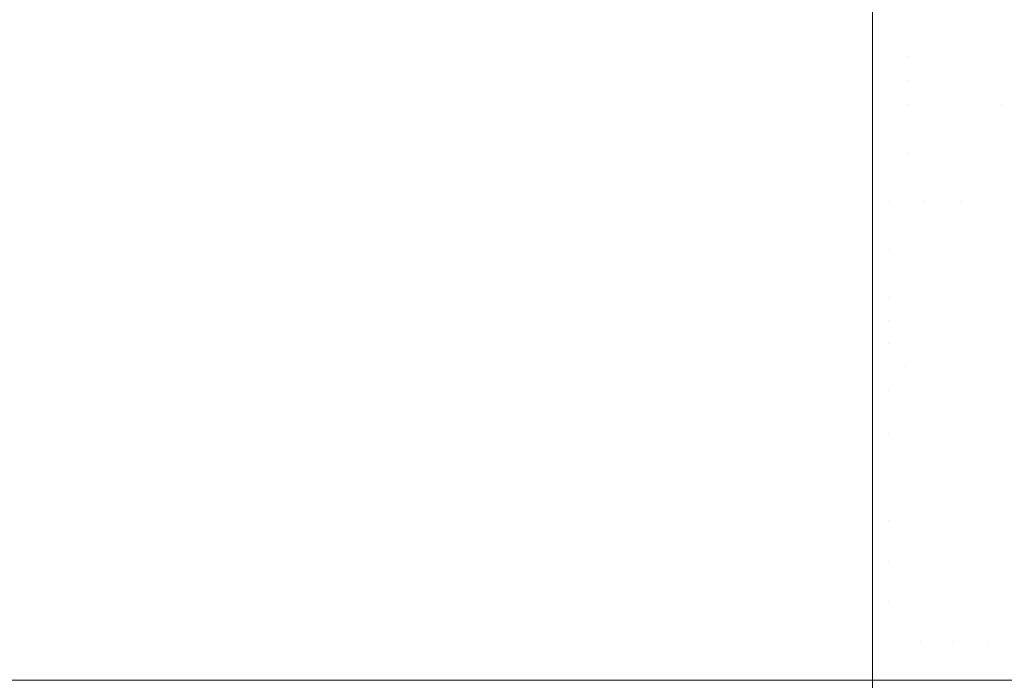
# Model space of a CAD drawing. Header units: centimetres. Extents: x -21.6 to 22.7, y 4.2 to 6.
# Tile 234 of 256: x 7.682 to 7.7638, y 5.9002 to 5.9552. Entities that reach past the tile are written whole.
import ezdxf

# ---------------------------------------------------------------- set-up
doc = ezdxf.new("R2010")
doc.units = ezdxf.units.CM
doc.header["$LTSCALE"] = 2.54
doc.layers.add('Lucido design-1', color=7, linetype='Continuous')

# ---------------------------------------------------------------- blocks, each defined once
blk = doc.blocks.new('Gruppo-3-1')
at = {"color": 7, "linetype": 'Continuous', "lineweight": 9}
for points, invisible_edges in [([(22.630348, 5.95757, -2276.240255), (-21.503423, 5.95757, -2276.240255), (-21.503423, 5.953942, -2276.237831), (22.630348, 5.953942, -2276.237831)], 5), ([(7.752862, 5.956178, -2276.605015), (7.752862, 5.953942, -2276.606509), (-6.625937, 5.953942, -2276.606509), (-6.625937, 5.956178, -2276.605015)], 10), ([(7.752862, 5.953942, -2276.606509), (7.752862, 5.956178, -2276.605015), (7.755952, 5.956191, -2276.605093), (7.755917, 5.954168, -2276.606423)], 14), ([(7.755917, 5.954168, -2276.606423), (7.755952, 5.956191, -2276.605093), (7.759137, 5.956191, -2276.605277), (7.759066, 5.954168, -2276.606605)], 15), ([(7.759066, 5.954168, -2276.606605), (7.759137, 5.956191, -2276.605277), (7.762415, 5.956191, -2276.605599), (7.762307, 5.954168, -2276.606924)], 15), ([(7.762307, 5.954168, -2276.606924), (7.762415, 5.956191, -2276.605599), (7.765786, 5.956191, -2276.60607), (7.765639, 5.954168, -2276.607389)], 15), ([(22.630348, 5.953942, -2276.237831), (-21.503423, 5.953942, -2276.237831), (-21.503423, 5.950212, -2276.235567), (22.630348, 5.950212, -2276.235567)], 5), ([(-6.625937, 5.952128, -2276.60761), (-6.625937, 5.953942, -2276.606509), (7.752862, 5.953942, -2276.606509), (7.752862, 5.952128, -2276.60761)], 10), ([(7.752862, 5.953942, -2276.606509), (7.755917, 5.954168, -2276.606423), (7.755884, 5.952141, -2276.607688)], 11), ([(7.755884, 5.952141, -2276.607688), (7.752862, 5.952128, -2276.60761), (7.752862, 5.953942, -2276.606509)], 9), ([(7.759066, 5.954168, -2276.606605), (7.758998, 5.952141, -2276.607868), (7.755884, 5.952141, -2276.607688), (7.755917, 5.954168, -2276.606423)], 15), ([(7.762307, 5.954168, -2276.606924), (7.762204, 5.952141, -2276.608183), (7.758998, 5.952141, -2276.607868), (7.759066, 5.954168, -2276.606605)], 15), ([(7.765639, 5.954168, -2276.607389), (7.765499, 5.952141, -2276.608644), (7.762204, 5.952141, -2276.608183), (7.762307, 5.954168, -2276.606924)], 15), ([(7.752862, 5.952128, -2276.60761), (7.752862, 5.950212, -2276.608773), (-6.625937, 5.950212, -2276.608773), (-6.625937, 5.952128, -2276.60761)], 10), ([(7.755884, 5.952141, -2276.607688), (7.755852, 5.950111, -2276.608888), (7.752862, 5.950212, -2276.608773)], 11), ([(7.752862, 5.950212, -2276.608773), (7.752862, 5.952128, -2276.60761), (7.755884, 5.952141, -2276.607688)], 10), ([(7.755852, 5.950111, -2276.608888), (7.755884, 5.952141, -2276.607688), (7.758998, 5.952141, -2276.607868), (7.758933, 5.950111, -2276.609066)], 15), ([(7.758933, 5.950111, -2276.609066), (7.758998, 5.952141, -2276.607868), (7.762204, 5.952141, -2276.608183), (7.762106, 5.950111, -2276.609377)], 15), ([(7.762106, 5.950111, -2276.609377), (7.762204, 5.952141, -2276.608183), (7.765499, 5.952141, -2276.608644), (7.765367, 5.950111, -2276.609834)], 15), ([(22.630348, 5.948071, -2276.234393), (22.630348, 5.950212, -2276.235567), (-21.503423, 5.950212, -2276.235567), (-21.503423, 5.948071, -2276.234393)], 10), ([(-6.625937, 5.948071, -2276.609947), (-6.625937, 5.950212, -2276.608773), (7.752862, 5.950212, -2276.608773), (7.752862, 5.948071, -2276.609947)], 10), ([(7.752862, 5.948071, -2276.609947), (7.752862, 5.950212, -2276.608773), (7.755852, 5.950111, -2276.608888)], 10), ([(7.755852, 5.950111, -2276.608888), (7.755822, 5.948082, -2276.610024), (7.752862, 5.948071, -2276.609947)], 11), ([(7.758933, 5.950111, -2276.609066), (7.758873, 5.948082, -2276.610201), (7.755822, 5.948082, -2276.610024), (7.755852, 5.950111, -2276.608888)], 15), ([(7.762106, 5.950111, -2276.609377), (7.762013, 5.948082, -2276.610509), (7.758873, 5.948082, -2276.610201), (7.758933, 5.950111, -2276.609066)], 15), ([(7.763616, 5.948082, -2276.610716), (7.762013, 5.948082, -2276.610509), (7.762106, 5.950111, -2276.609377), (7.765367, 5.950111, -2276.609834)], 15), ([(7.765367, 5.950111, -2276.609834), (7.765241, 5.948082, -2276.610961), (7.763616, 5.948082, -2276.610716)], 11), ([(-21.503423, 5.948071, -2276.234393), (-21.503423, 5.946387, -2276.233469), (22.630348, 5.946387, -2276.233469), (22.630348, 5.948071, -2276.234393)], 10), ([(7.752862, 5.948071, -2276.609947), (7.752862, 5.946387, -2276.610871), (-6.625937, 5.946387, -2276.610871), (-6.625937, 5.948071, -2276.609947)], 10), ([(7.755822, 5.948082, -2276.610024), (7.755794, 5.946055, -2276.611099), (7.752862, 5.946387, -2276.610871)], 11), ([(7.752862, 5.946387, -2276.610871), (7.752862, 5.948071, -2276.609947), (7.755822, 5.948082, -2276.610024)], 10), ([(7.755794, 5.946055, -2276.611099), (7.755822, 5.948082, -2276.610024), (7.758873, 5.948082, -2276.610201), (7.758815, 5.946055, -2276.611274)], 15), ([(7.758815, 5.946055, -2276.611274), (7.758873, 5.948082, -2276.610201), (7.762013, 5.948082, -2276.610509), (7.761925, 5.946055, -2276.611579)], 15), ([(7.763513, 5.946055, -2276.611784), (7.761925, 5.946055, -2276.611579), (7.762013, 5.948082, -2276.610509), (7.763616, 5.948082, -2276.610716)], 15), ([(7.763616, 5.948082, -2276.610716), (7.765241, 5.948082, -2276.610961), (7.765123, 5.946055, -2276.612026), (7.763513, 5.946055, -2276.611784)], 15), ([(22.630348, 5.946052, -2276.233304), (22.630348, 5.946387, -2276.233469), (-21.503423, 5.946387, -2276.233469), (-21.503423, 5.946052, -2276.233304)], 10), ([(-21.503423, 5.946052, -2276.233304), (-21.503423, 5.942474, -2276.231539), (22.630348, 5.942474, -2276.231539), (22.630348, 5.946052, -2276.233304)], 10), ([(-6.625937, 5.944022, -2276.612037), (-6.625937, 5.946387, -2276.610871), (7.752862, 5.946387, -2276.610871), (7.752862, 5.944022, -2276.612037)], 10), ([(7.755794, 5.946055, -2276.611099), (7.755767, 5.944032, -2276.612113), (7.752862, 5.944022, -2276.612037), (7.752862, 5.946387, -2276.610871)], 11), ([(7.758815, 5.946055, -2276.611274), (7.758761, 5.944032, -2276.612287), (7.755767, 5.944032, -2276.612113), (7.755794, 5.946055, -2276.611099)], 15), ([(7.761925, 5.946055, -2276.611579), (7.761842, 5.944032, -2276.612589), (7.758761, 5.944032, -2276.612287), (7.758815, 5.946055, -2276.611274)], 15), ([(7.763416, 5.944032, -2276.612792), (7.761842, 5.944032, -2276.612589), (7.761925, 5.946055, -2276.611579), (7.763513, 5.946055, -2276.611784)], 15), ([(7.763513, 5.946055, -2276.611784), (7.765123, 5.946055, -2276.612026), (7.765011, 5.944032, -2276.613032), (7.763416, 5.944032, -2276.612792)], 15), ([(7.752862, 5.944022, -2276.612037), (7.752862, 5.942474, -2276.612801), (-6.625937, 5.942474, -2276.612801), (-6.625937, 5.944022, -2276.612037)], 10), ([(7.755767, 5.944032, -2276.612113), (7.755742, 5.942016, -2276.613068), (7.752862, 5.942474, -2276.612801)], 11), ([(7.752862, 5.942474, -2276.612801), (7.752862, 5.944022, -2276.612037), (7.755767, 5.944032, -2276.612113)], 10), ([(7.755742, 5.942016, -2276.613068), (7.755767, 5.944032, -2276.612113), (7.758761, 5.944032, -2276.612287), (7.758709, 5.942016, -2276.61324)], 15), ([(7.758709, 5.942016, -2276.61324), (7.758761, 5.944032, -2276.612287), (7.761842, 5.944032, -2276.612589), (7.761764, 5.942016, -2276.61354)], 15), ([(7.763324, 5.942016, -2276.613741), (7.761764, 5.942016, -2276.61354), (7.761842, 5.944032, -2276.612589), (7.763416, 5.944032, -2276.612792)], 15), ([(7.763416, 5.944032, -2276.612792), (7.765011, 5.944032, -2276.613032), (7.764905, 5.942016, -2276.613979), (7.763324, 5.942016, -2276.613741)], 15), ([(22.630348, 5.93848, -2276.229782), (22.630348, 5.942474, -2276.231539), (-21.503423, 5.942474, -2276.231539), (-21.503423, 5.942012, -2276.231336)], 10), ([(-21.503423, 5.942012, -2276.231336), (-21.503423, 5.939998, -2276.23045), (22.630348, 5.93848, -2276.229782)], 10), ([(7.752862, 5.942474, -2276.612801), (7.752862, 5.942012, -2276.613004), (-6.625937, 5.93848, -2276.614558), (-6.625937, 5.939998, -2276.61389)], 10), ([(-6.625937, 5.939998, -2276.61389), (-6.625937, 5.942474, -2276.612801), (7.752862, 5.942474, -2276.612801)], 10), ([(-6.625937, 5.93848, -2276.614558), (7.752862, 5.942012, -2276.613004), (7.752862, 5.939998, -2276.61389)], 9), ([(7.755742, 5.942016, -2276.613068), (7.752862, 5.942012, -2276.613004), (7.752862, 5.942474, -2276.612801)], 9), ([(7.752862, 5.942012, -2276.613004), (7.755742, 5.942016, -2276.613068), (7.755718, 5.940007, -2276.613965), (7.754279, 5.940007, -2276.613924)], 15), ([(7.754279, 5.940007, -2276.613924), (7.752862, 5.939998, -2276.61389), (7.752862, 5.942012, -2276.613004)], 9), ([(7.757179, 5.940007, -2276.614035), (7.755718, 5.940007, -2276.613965), (7.755742, 5.942016, -2276.613068), (7.758709, 5.942016, -2276.61324)], 15), ([(7.758709, 5.942016, -2276.61324), (7.758661, 5.940007, -2276.614136), (7.757179, 5.940007, -2276.614035)], 11), ([(7.760166, 5.940007, -2276.614268), (7.758661, 5.940007, -2276.614136), (7.758709, 5.942016, -2276.61324), (7.761764, 5.942016, -2276.61354)], 15), ([(7.761764, 5.942016, -2276.61354), (7.761691, 5.940007, -2276.614433), (7.760166, 5.940007, -2276.614268)], 11), ([(7.763238, 5.940007, -2276.614633), (7.761691, 5.940007, -2276.614433), (7.761764, 5.942016, -2276.61354), (7.763324, 5.942016, -2276.613741)], 15), ([(7.763324, 5.942016, -2276.613741), (7.764905, 5.942016, -2276.613979), (7.764806, 5.940007, -2276.614869), (7.763238, 5.940007, -2276.614633)], 15), ([(-21.503423, 5.939998, -2276.23045), (-21.503423, 5.93848, -2276.229782), (22.630348, 5.93848, -2276.229782)], 10), ([(7.752862, 5.939998, -2276.61389), (7.752862, 5.93848, -2276.614558), (-6.625937, 5.93848, -2276.614558)], 10), ([(7.754279, 5.940007, -2276.613924), (7.754268, 5.938008, -2276.614765), (7.752862, 5.93848, -2276.614558)], 11), ([(7.752862, 5.93848, -2276.614558), (7.752862, 5.939998, -2276.61389), (7.754279, 5.940007, -2276.613924)], 10), ([(7.754268, 5.938008, -2276.614765), (7.754279, 5.940007, -2276.613924), (7.755718, 5.940007, -2276.613965), (7.755696, 5.938008, -2276.614806)], 15), ([(7.755696, 5.938008, -2276.614806), (7.755718, 5.940007, -2276.613965), (7.757179, 5.940007, -2276.614035), (7.757145, 5.938008, -2276.614876)], 15), ([(7.757145, 5.938008, -2276.614876), (7.757179, 5.940007, -2276.614035), (7.758661, 5.940007, -2276.614136), (7.758616, 5.938008, -2276.614975)], 15), ([(7.758616, 5.938008, -2276.614975), (7.758661, 5.940007, -2276.614136), (7.760166, 5.940007, -2276.614268), (7.760109, 5.938008, -2276.615106)], 15), ([(7.760109, 5.938008, -2276.615106), (7.760166, 5.940007, -2276.614268), (7.761691, 5.940007, -2276.614433), (7.761623, 5.938008, -2276.61527)], 15), ([(7.761623, 5.938008, -2276.61527), (7.761691, 5.940007, -2276.614433), (7.763238, 5.940007, -2276.614633), (7.763158, 5.938008, -2276.615469)], 15), ([(7.763158, 5.938008, -2276.615469), (7.763238, 5.940007, -2276.614633), (7.764806, 5.940007, -2276.614869), (7.764714, 5.938008, -2276.615703)], 15), ([(22.630348, 5.93848, -2276.229782), (-21.503423, 5.93848, -2276.229782), (-21.503423, 5.934414, -2276.228201), (22.630348, 5.934414, -2276.228201)], 5), ([(-6.625937, 5.936013, -2276.615518), (-6.625937, 5.93848, -2276.614558), (7.752862, 5.93848, -2276.614558), (7.752862, 5.936013, -2276.615518)], 10), ([(7.754268, 5.938008, -2276.614765), (7.754258, 5.936021, -2276.615552), (7.752862, 5.936013, -2276.615518), (7.752862, 5.93848, -2276.614558)], 11), ([(7.755696, 5.938008, -2276.614806), (7.755675, 5.936021, -2276.615592), (7.754258, 5.936021, -2276.615552), (7.754268, 5.938008, -2276.614765)], 15), ([(7.757145, 5.938008, -2276.614876), (7.757114, 5.936021, -2276.615661), (7.755675, 5.936021, -2276.615592), (7.755696, 5.938008, -2276.614806)], 15), ([(7.758616, 5.938008, -2276.614975), (7.758574, 5.936021, -2276.61576), (7.757114, 5.936021, -2276.615661), (7.757145, 5.938008, -2276.614876)], 15), ([(7.760109, 5.938008, -2276.615106), (7.760056, 5.936021, -2276.61589), (7.758574, 5.936021, -2276.61576), (7.758616, 5.938008, -2276.614975)], 15), ([(7.761623, 5.938008, -2276.61527), (7.761559, 5.936021, -2276.616053), (7.760056, 5.936021, -2276.61589), (7.760109, 5.938008, -2276.615106)], 15), ([(7.763158, 5.938008, -2276.615469), (7.763082, 5.936021, -2276.61625), (7.761559, 5.936021, -2276.616053), (7.761623, 5.938008, -2276.61527)], 15), ([(7.764714, 5.938008, -2276.615703), (7.764627, 5.936021, -2276.616482), (7.763082, 5.936021, -2276.61625), (7.763158, 5.938008, -2276.615469)], 15), ([(7.752862, 5.936013, -2276.615518), (7.752862, 5.934414, -2276.616139), (-6.625937, 5.934414, -2276.616139), (-6.625937, 5.936013, -2276.615518)], 10), ([(7.754258, 5.936021, -2276.615552), (7.754248, 5.934046, -2276.616285), (7.752862, 5.934414, -2276.616139)], 11), ([(7.752862, 5.934414, -2276.616139), (7.752862, 5.936013, -2276.615518), (7.754258, 5.936021, -2276.615552)], 10), ([(7.754248, 5.934046, -2276.616285), (7.754258, 5.936021, -2276.615552), (7.755675, 5.936021, -2276.615592), (7.755656, 5.934046, -2276.616326)], 15), ([(7.755656, 5.934046, -2276.616326), (7.755675, 5.936021, -2276.615592), (7.757114, 5.936021, -2276.615661), (7.757085, 5.934046, -2276.616394)], 15), ([(7.757085, 5.934046, -2276.616394), (7.757114, 5.936021, -2276.615661), (7.758574, 5.936021, -2276.61576), (7.758535, 5.934046, -2276.616492)], 15), ([(7.758535, 5.934046, -2276.616492), (7.758574, 5.936021, -2276.61576), (7.760056, 5.936021, -2276.61589), (7.760006, 5.934046, -2276.616622)], 15), ([(7.760006, 5.934046, -2276.616622), (7.760056, 5.936021, -2276.61589), (7.761559, 5.936021, -2276.616053), (7.761499, 5.934046, -2276.616783)], 15), ([(7.761499, 5.934046, -2276.616783), (7.761559, 5.936021, -2276.616053), (7.763082, 5.936021, -2276.61625), (7.763012, 5.934046, -2276.616979)], 15), ([(7.763012, 5.934046, -2276.616979), (7.763082, 5.936021, -2276.61625), (7.764627, 5.936021, -2276.616482), (7.764546, 5.934046, -2276.617209)], 15), ([(22.630348, 5.934414, -2276.228201), (-21.503423, 5.934414, -2276.228201), (-21.503423, 5.930283, -2276.226798), (22.630348, 5.930283, -2276.226798)], 5), ([(-6.625937, 5.932078, -2276.616932), (-6.625937, 5.934414, -2276.616139), (7.752862, 5.934414, -2276.616139), (7.752862, 5.932078, -2276.616932)], 10), ([(7.754248, 5.934046, -2276.616285), (7.754239, 5.932086, -2276.616967), (7.752862, 5.932078, -2276.616932), (7.752862, 5.934414, -2276.616139)], 11), ([(7.755656, 5.934046, -2276.616326), (7.755638, 5.932086, -2276.617007), (7.754239, 5.932086, -2276.616967), (7.754248, 5.934046, -2276.616285)], 15), ([(7.757085, 5.934046, -2276.616394), (7.757057, 5.932086, -2276.617075), (7.755638, 5.932086, -2276.617007), (7.755656, 5.934046, -2276.616326)], 15), ([(7.758535, 5.934046, -2276.616492), (7.758498, 5.932086, -2276.617173), (7.757057, 5.932086, -2276.617075), (7.757085, 5.934046, -2276.616394)], 15), ([(7.760006, 5.934046, -2276.616622), (7.75996, 5.932086, -2276.617301), (7.758498, 5.932086, -2276.617173), (7.758535, 5.934046, -2276.616492)], 15), ([(7.761499, 5.934046, -2276.616783), (7.761443, 5.932086, -2276.617462), (7.75996, 5.932086, -2276.617301), (7.760006, 5.934046, -2276.616622)], 15), ([(7.763012, 5.934046, -2276.616979), (7.762947, 5.932086, -2276.617656), (7.761443, 5.932086, -2276.617462), (7.761499, 5.934046, -2276.616783)], 15), ([(7.764546, 5.934046, -2276.617209), (7.764471, 5.932086, -2276.617885), (7.762947, 5.932086, -2276.617656), (7.763012, 5.934046, -2276.616979)], 15), ([(7.752862, 5.932078, -2276.616932), (7.752862, 5.930283, -2276.617542), (-6.625937, 5.930283, -2276.617542), (-6.625937, 5.932078, -2276.616932)], 10), ([(7.754239, 5.932086, -2276.616967), (7.754231, 5.930141, -2276.617599), (7.752862, 5.930283, -2276.617542)], 11), ([(7.752862, 5.930283, -2276.617542), (7.752862, 5.932078, -2276.616932), (7.754239, 5.932086, -2276.616967)], 10), ([(7.754231, 5.930141, -2276.617599), (7.754239, 5.932086, -2276.616967), (7.755638, 5.932086, -2276.617007), (7.755621, 5.930141, -2276.617639)], 15), ([(7.755621, 5.930141, -2276.617639), (7.755638, 5.932086, -2276.617007), (7.757057, 5.932086, -2276.617075), (7.757032, 5.930141, -2276.617707)], 15), ([(7.757032, 5.930141, -2276.617707), (7.757057, 5.932086, -2276.617075), (7.758498, 5.932086, -2276.617173), (7.758464, 5.930141, -2276.617804)], 15), ([(7.758464, 5.930141, -2276.617804), (7.758498, 5.932086, -2276.617173), (7.75996, 5.932086, -2276.617301), (7.759918, 5.930141, -2276.617931)], 15), ([(7.759918, 5.930141, -2276.617931), (7.75996, 5.932086, -2276.617301), (7.761443, 5.932086, -2276.617462), (7.761392, 5.930141, -2276.618091)], 15), ([(7.761392, 5.930141, -2276.618091), (7.761443, 5.932086, -2276.617462), (7.762947, 5.932086, -2276.617656), (7.762886, 5.930141, -2276.618284)], 15), ([(7.762886, 5.930141, -2276.618284), (7.762947, 5.932086, -2276.617656), (7.764471, 5.932086, -2276.617885), (7.764401, 5.930141, -2276.618512)], 15), ([(22.630348, 5.928205, -2276.226193), (22.630348, 5.930283, -2276.226798), (-21.503423, 5.930283, -2276.226798), (-21.503423, 5.928205, -2276.226193)], 10), ([(-6.625937, 5.928205, -2276.618147), (-6.625937, 5.930283, -2276.617542), (7.752862, 5.930283, -2276.617542), (7.752862, 5.928205, -2276.618147)], 10), ([(7.752862, 5.928205, -2276.618147), (7.752862, 5.930283, -2276.617542), (7.754231, 5.930141, -2276.617599)], 10), ([(7.754231, 5.930141, -2276.617599), (7.754223, 5.928212, -2276.618183), (7.752862, 5.928205, -2276.618147)], 11), ([(7.755621, 5.930141, -2276.617639), (7.755606, 5.928212, -2276.618222), (7.754223, 5.928212, -2276.618183), (7.754231, 5.930141, -2276.617599)], 15), ([(7.757032, 5.930141, -2276.617707), (7.757009, 5.928212, -2276.61829), (7.755606, 5.928212, -2276.618222), (7.755621, 5.930141, -2276.617639)], 15), ([(7.758464, 5.930141, -2276.617804), (7.758433, 5.928212, -2276.618386), (7.757009, 5.928212, -2276.61829), (7.757032, 5.930141, -2276.617707)], 15), ([(7.759918, 5.930141, -2276.617931), (7.759878, 5.928212, -2276.618513), (7.758433, 5.928212, -2276.618386), (7.758464, 5.930141, -2276.617804)], 15), ([(7.761392, 5.930141, -2276.618091), (7.761344, 5.928212, -2276.618672), (7.759878, 5.928212, -2276.618513), (7.759918, 5.930141, -2276.617931)], 15), ([(7.762886, 5.930141, -2276.618284), (7.76283, 5.928212, -2276.618864), (7.761344, 5.928212, -2276.618672), (7.761392, 5.930141, -2276.618091)], 15), ([(7.764401, 5.930141, -2276.618512), (7.764336, 5.928212, -2276.61909), (7.76283, 5.928212, -2276.618864), (7.762886, 5.930141, -2276.618284)], 15), ([(22.630348, 5.926094, -2276.225577), (22.630348, 5.928205, -2276.226193), (-21.503423, 5.928205, -2276.226193), (-21.503423, 5.9263, -2276.225637)], 10), ([(-6.625937, 5.9263, -2276.618703), (-6.625937, 5.928205, -2276.618147), (7.752862, 5.928205, -2276.618147), (7.752862, 5.926094, -2276.618763)], 10), ([(7.754223, 5.928212, -2276.618183), (7.75421, 5.924408, -2276.619211), (7.752862, 5.926094, -2276.618763)], 11), ([(7.752862, 5.926094, -2276.618763), (7.752862, 5.928205, -2276.618147), (7.754223, 5.928212, -2276.618183)], 10), ([(7.755591, 5.926301, -2276.618759), (7.75421, 5.924408, -2276.619211), (7.754223, 5.928212, -2276.618183)], 11), ([(7.754223, 5.928212, -2276.618183), (7.755606, 5.928212, -2276.618222), (7.755591, 5.926301, -2276.618759)], 11), ([(7.755591, 5.926301, -2276.618759), (7.755606, 5.928212, -2276.618222), (7.757009, 5.928212, -2276.61829), (7.756988, 5.926301, -2276.618826)], 15), ([(7.756988, 5.926301, -2276.618826), (7.757009, 5.928212, -2276.61829), (7.758433, 5.928212, -2276.618386), (7.758404, 5.926301, -2276.618922)], 15), ([(7.758404, 5.926301, -2276.618922), (7.758433, 5.928212, -2276.618386), (7.759878, 5.928212, -2276.618513), (7.759842, 5.926301, -2276.619048)], 15), ([(7.759842, 5.926301, -2276.619048), (7.759878, 5.928212, -2276.618513), (7.761344, 5.928212, -2276.618672), (7.7613, 5.926301, -2276.619206)], 15), ([(7.7613, 5.926301, -2276.619206), (7.761344, 5.928212, -2276.618672), (7.76283, 5.928212, -2276.618864), (7.762779, 5.926301, -2276.619397)], 15), ([(7.762779, 5.926301, -2276.619397), (7.76283, 5.928212, -2276.618864), (7.764336, 5.928212, -2276.61909), (7.764277, 5.926301, -2276.619622)], 15), ([(-21.503423, 5.9263, -2276.225637), (-21.503423, 5.926094, -2276.225577), (22.630348, 5.926094, -2276.225577)], 10), ([(22.630348, 5.926094, -2276.225577), (-21.503423, 5.926094, -2276.225577), (-21.503423, 5.921856, -2276.22454), (22.630348, 5.921856, -2276.22454)], 5), ([(7.752862, 5.926094, -2276.618763), (-6.625937, 5.926094, -2276.618763), (-6.625937, 5.9263, -2276.618703)], 9), ([(-6.625937, 5.922532, -2276.619634), (-6.625937, 5.926094, -2276.618763), (7.752862, 5.926094, -2276.618763), (7.752862, 5.921856, -2276.6198)], 10), ([(7.752862, 5.921856, -2276.6198), (7.752862, 5.926094, -2276.618763), (7.75421, 5.924408, -2276.619211)], 10), ([(7.755591, 5.926301, -2276.618759), (7.755579, 5.924408, -2276.61925), (7.75421, 5.924408, -2276.619211)], 11), ([(7.756988, 5.926301, -2276.618826), (7.756968, 5.924408, -2276.619317), (7.755579, 5.924408, -2276.61925), (7.755591, 5.926301, -2276.618759)], 15), ([(7.758404, 5.926301, -2276.618922), (7.758378, 5.924408, -2276.619413), (7.756968, 5.924408, -2276.619317), (7.756988, 5.926301, -2276.618826)], 15), ([(7.759842, 5.926301, -2276.619048), (7.759809, 5.924408, -2276.619538), (7.758378, 5.924408, -2276.619413), (7.758404, 5.926301, -2276.618922)], 15), ([(7.7613, 5.926301, -2276.619206), (7.76126, 5.924408, -2276.619695), (7.759809, 5.924408, -2276.619538), (7.759842, 5.926301, -2276.619048)], 15), ([(7.762779, 5.926301, -2276.619397), (7.762732, 5.924408, -2276.619885), (7.76126, 5.924408, -2276.619695), (7.7613, 5.926301, -2276.619206)], 15), ([(7.764277, 5.926301, -2276.619622), (7.764223, 5.924408, -2276.62011), (7.762732, 5.924408, -2276.619885), (7.762779, 5.926301, -2276.619397)], 15), ([(7.75421, 5.924408, -2276.619211), (7.754199, 5.920683, -2276.620065), (7.752862, 5.921856, -2276.6198)], 11), ([(7.75421, 5.924408, -2276.619211), (7.755579, 5.924408, -2276.61925), (7.755556, 5.920683, -2276.620104), (7.754199, 5.920683, -2276.620065)], 15), ([(7.756934, 5.920683, -2276.62017), (7.755556, 5.920683, -2276.620104), (7.755579, 5.924408, -2276.61925), (7.756968, 5.924408, -2276.619317)], 15), ([(7.756968, 5.924408, -2276.619317), (7.758378, 5.924408, -2276.619413), (7.758332, 5.920683, -2276.620265), (7.756934, 5.920683, -2276.62017)], 15), ([(7.759751, 5.920683, -2276.620389), (7.758332, 5.920683, -2276.620265), (7.758378, 5.924408, -2276.619413), (7.759809, 5.924408, -2276.619538)], 15), ([(7.759809, 5.924408, -2276.619538), (7.76126, 5.924408, -2276.619695), (7.76119, 5.920683, -2276.620545), (7.759751, 5.920683, -2276.620389)], 15), ([(7.76265, 5.920683, -2276.620734), (7.76119, 5.920683, -2276.620545), (7.76126, 5.924408, -2276.619695), (7.762732, 5.924408, -2276.619885)], 15), ([(7.762732, 5.924408, -2276.619885), (7.764223, 5.924408, -2276.62011), (7.764129, 5.920683, -2276.620956), (7.76265, 5.920683, -2276.620734)], 15), ([(7.752862, 5.921856, -2276.6198), (-6.625937, 5.921856, -2276.6198), (-6.625937, 5.922532, -2276.619634)], 9), ([(22.630348, 5.921856, -2276.22454), (-21.503423, 5.921856, -2276.22454), (-21.503423, 5.917577, -2276.223689), (22.630348, 5.917577, -2276.223689)], 5), ([(-6.625937, 5.918847, -2276.620398), (-6.625937, 5.921856, -2276.6198), (7.752862, 5.921856, -2276.6198), (7.752862, 5.920679, -2276.620034)], 10), ([(7.754199, 5.920683, -2276.620065), (7.752862, 5.920679, -2276.620034), (7.752862, 5.921856, -2276.6198)], 9), ([(7.752862, 5.920679, -2276.620034), (-6.625937, 5.917577, -2276.620651), (-6.625937, 5.918847, -2276.620398)], 9), ([(7.752862, 5.920679, -2276.620034), (7.752862, 5.917577, -2276.620651), (-6.625937, 5.917577, -2276.620651)], 10), ([(7.754199, 5.920683, -2276.620065), (7.75419, 5.91704, -2276.620756), (7.752862, 5.917577, -2276.620651)], 11), ([(7.752862, 5.917577, -2276.620651), (7.752862, 5.920679, -2276.620034), (7.754199, 5.920683, -2276.620065)], 10), ([(7.754199, 5.920683, -2276.620065), (7.755556, 5.920683, -2276.620104), (7.755538, 5.91704, -2276.620795), (7.75419, 5.91704, -2276.620756)], 15), ([(7.756906, 5.91704, -2276.620861), (7.755538, 5.91704, -2276.620795), (7.755556, 5.920683, -2276.620104), (7.756934, 5.920683, -2276.62017)], 15), ([(7.756934, 5.920683, -2276.62017), (7.758332, 5.920683, -2276.620265), (7.758295, 5.91704, -2276.620955), (7.756906, 5.91704, -2276.620861)], 15), ([(7.759705, 5.91704, -2276.621078), (7.758295, 5.91704, -2276.620955), (7.758332, 5.920683, -2276.620265), (7.759751, 5.920683, -2276.620389)], 15), ([(7.759751, 5.920683, -2276.620389), (7.76119, 5.920683, -2276.620545), (7.761134, 5.91704, -2276.621233), (7.759705, 5.91704, -2276.621078)], 15), ([(7.762583, 5.91704, -2276.62142), (7.761134, 5.91704, -2276.621233), (7.76119, 5.920683, -2276.620545), (7.76265, 5.920683, -2276.620734)], 15), ([(7.76265, 5.920683, -2276.620734), (7.764129, 5.920683, -2276.620956), (7.764052, 5.91704, -2276.621641), (7.762583, 5.91704, -2276.62142)], 15), ([(22.630348, 5.917039, -2276.223606), (22.630348, 5.917577, -2276.223689), (-21.503423, 5.917577, -2276.223689), (-21.503423, 5.917039, -2276.223606)], 10), ([(-6.625937, 5.915248, -2276.621009), (-6.625937, 5.917577, -2276.620651), (7.752862, 5.917577, -2276.620651), (7.752862, 5.913486, -2276.62128)], 10), ([(7.754183, 5.913486, -2276.621298), (7.752862, 5.913486, -2276.62128), (7.752862, 5.917577, -2276.620651), (7.75419, 5.91704, -2276.620756)], 13), ([(-21.503423, 5.917039, -2276.223606), (-21.503423, 5.913486, -2276.22306), (22.630348, 5.913486, -2276.22306), (22.630348, 5.917039, -2276.223606)], 10), ([(7.75419, 5.91704, -2276.620756), (7.755538, 5.91704, -2276.620795), (7.755523, 5.913486, -2276.621336), (7.754183, 5.913486, -2276.621298)], 15), ([(7.756885, 5.913486, -2276.621401), (7.755523, 5.913486, -2276.621336), (7.755538, 5.91704, -2276.620795), (7.756906, 5.91704, -2276.620861)], 15), ([(7.756906, 5.91704, -2276.620861), (7.758295, 5.91704, -2276.620955), (7.758266, 5.913486, -2276.621495), (7.756885, 5.913486, -2276.621401)], 15), ([(7.759668, 5.913486, -2276.621618), (7.758266, 5.913486, -2276.621495), (7.758295, 5.91704, -2276.620955), (7.759705, 5.91704, -2276.621078)], 15), ([(7.759705, 5.91704, -2276.621078), (7.761134, 5.91704, -2276.621233), (7.76109, 5.913486, -2276.621772), (7.759668, 5.913486, -2276.621618)], 15), ([(7.762532, 5.913486, -2276.621958), (7.76109, 5.913486, -2276.621772), (7.761134, 5.91704, -2276.621233), (7.762583, 5.91704, -2276.62142)], 15), ([(7.762583, 5.91704, -2276.62142), (7.764052, 5.91704, -2276.621641), (7.763993, 5.913486, -2276.622178), (7.762532, 5.913486, -2276.621958)], 15), ([(-6.625937, 5.913486, -2276.62128), (-6.625937, 5.915248, -2276.621009), (7.752862, 5.913486, -2276.62128)], 10), ([(-21.503423, 5.913486, -2276.22306), (-21.503423, 5.913265, -2276.223025), (22.630348, 5.913265, -2276.223025), (22.630348, 5.913486, -2276.22306)], 10), ([(7.752862, 5.913486, -2276.62128), (7.752862, 5.913265, -2276.621314), (-6.625937, 5.913265, -2276.621314), (-6.625937, 5.913486, -2276.62128)], 10), ([(7.752862, 5.913265, -2276.621314), (7.754183, 5.913486, -2276.621298), (7.754177, 5.910024, -2276.6217)], 11), ([(7.752862, 5.913265, -2276.621314), (7.752862, 5.913486, -2276.62128), (7.754183, 5.913486, -2276.621298)], 10), ([(7.754183, 5.913486, -2276.621298), (7.755523, 5.913486, -2276.621336), (7.755513, 5.910024, -2276.621738), (7.754177, 5.910024, -2276.6217)], 15), ([(7.756869, 5.910024, -2276.621803), (7.755513, 5.910024, -2276.621738), (7.755523, 5.913486, -2276.621336), (7.756885, 5.913486, -2276.621401)], 15), ([(7.756885, 5.913486, -2276.621401), (7.758266, 5.913486, -2276.621495), (7.758245, 5.910024, -2276.621896), (7.756869, 5.910024, -2276.621803)], 15), ([(7.759641, 5.910024, -2276.622019), (7.758245, 5.910024, -2276.621896), (7.758266, 5.913486, -2276.621495), (7.759668, 5.913486, -2276.621618)], 15), ([(7.759668, 5.913486, -2276.621618), (7.76109, 5.913486, -2276.621772), (7.761057, 5.910024, -2276.622172), (7.759641, 5.910024, -2276.622019)], 15), ([(7.762493, 5.910024, -2276.622358), (7.761057, 5.910024, -2276.622172), (7.76109, 5.913486, -2276.621772), (7.762532, 5.913486, -2276.621958)], 15), ([(7.762532, 5.913486, -2276.621958), (7.763993, 5.913486, -2276.622178), (7.763948, 5.910024, -2276.622577), (7.762493, 5.910024, -2276.622358)], 15), ([(22.630348, 5.910022, -2276.22267), (22.630348, 5.913265, -2276.223025), (-21.503423, 5.913265, -2276.223025), (-21.503423, 5.910022, -2276.22267)], 10), ([(-6.625937, 5.910022, -2276.62167), (-6.625937, 5.913265, -2276.621314), (7.752862, 5.913265, -2276.621314), (7.752862, 5.908928, -2276.621789)], 10), ([(7.754177, 5.910024, -2276.6217), (7.752862, 5.908928, -2276.621789), (7.752862, 5.913265, -2276.621314)], 9), ([(-21.503423, 5.910022, -2276.22267), (-21.503423, 5.908928, -2276.22255), (22.630348, 5.908928, -2276.22255), (22.630348, 5.910022, -2276.22267)], 10), ([(7.752862, 5.908928, -2276.621789), (-6.625937, 5.908928, -2276.621789), (-6.625937, 5.910022, -2276.62167)], 9), ([(7.752862, 5.908928, -2276.621789), (7.754177, 5.910024, -2276.6217), (7.754174, 5.906657, -2276.621974)], 11), ([(7.754177, 5.910024, -2276.6217), (7.755513, 5.910024, -2276.621738), (7.755506, 5.906657, -2276.622013), (7.754174, 5.906657, -2276.621974)], 15), ([(7.756858, 5.906657, -2276.622077), (7.755506, 5.906657, -2276.622013), (7.755513, 5.910024, -2276.621738), (7.756869, 5.910024, -2276.621803)], 15), ([(7.756869, 5.910024, -2276.621803), (7.758245, 5.910024, -2276.621896), (7.75823, 5.906657, -2276.62217), (7.756858, 5.906657, -2276.622077)], 15), ([(7.759622, 5.906657, -2276.622293), (7.75823, 5.906657, -2276.62217), (7.758245, 5.910024, -2276.621896), (7.759641, 5.910024, -2276.622019)], 15), ([(7.759641, 5.910024, -2276.622019), (7.761057, 5.910024, -2276.622172), (7.761035, 5.906657, -2276.622446), (7.759622, 5.906657, -2276.622293)], 15), ([(7.762467, 5.906657, -2276.622631), (7.761035, 5.906657, -2276.622446), (7.761057, 5.910024, -2276.622172), (7.762493, 5.910024, -2276.622358)], 15), ([(7.762493, 5.910024, -2276.622358), (7.763948, 5.910024, -2276.622577), (7.763918, 5.906657, -2276.622849), (7.762467, 5.906657, -2276.622631)], 15), ([(22.630348, 5.906655, -2276.222402), (22.630348, 5.908928, -2276.22255), (-21.503423, 5.908928, -2276.22255), (-21.503423, 5.906655, -2276.222402)], 10), ([(-6.625937, 5.906655, -2276.621938), (-6.625937, 5.908928, -2276.621789), (7.752862, 5.908928, -2276.621789), (7.752862, 5.906655, -2276.621938)], 10), ([(7.754174, 5.906657, -2276.621974), (7.752862, 5.906655, -2276.621938), (7.752862, 5.908928, -2276.621789)], 9), ([(-21.503423, 5.906655, -2276.222402), (-21.503423, 5.904574, -2276.222265), (22.630348, 5.904574, -2276.222265), (22.630348, 5.906655, -2276.222402)], 10), ([(-6.625937, 5.905009, -2276.622046), (-6.625937, 5.906655, -2276.621938), (7.752862, 5.906655, -2276.621938), (7.752862, 5.904574, -2276.622075)], 10), ([(7.754174, 5.906657, -2276.621974), (7.754172, 5.903386, -2276.622132), (7.752862, 5.904574, -2276.622075)], 11), ([(7.752862, 5.904574, -2276.622075), (7.752862, 5.906655, -2276.621938), (7.754174, 5.906657, -2276.621974)], 10), ([(7.754174, 5.906657, -2276.621974), (7.755506, 5.906657, -2276.622013), (7.755501, 5.903386, -2276.62217), (7.754172, 5.903386, -2276.622132)], 15), ([(7.756851, 5.903386, -2276.622235), (7.755501, 5.903386, -2276.62217), (7.755506, 5.906657, -2276.622013), (7.756858, 5.906657, -2276.622077)], 15), ([(7.756858, 5.906657, -2276.622077), (7.75823, 5.906657, -2276.62217), (7.758222, 5.903386, -2276.622328), (7.756851, 5.903386, -2276.622235)], 15), ([(7.759612, 5.903386, -2276.62245), (7.758222, 5.903386, -2276.622328), (7.75823, 5.906657, -2276.62217), (7.759622, 5.906657, -2276.622293)], 15), ([(7.759622, 5.906657, -2276.622293), (7.761035, 5.906657, -2276.622446), (7.761022, 5.903386, -2276.622602), (7.759612, 5.903386, -2276.62245)], 15), ([(7.762452, 5.903386, -2276.622787), (7.761022, 5.903386, -2276.622602), (7.761035, 5.906657, -2276.622446), (7.762467, 5.906657, -2276.622631)], 15), ([(7.762467, 5.906657, -2276.622631), (7.763918, 5.906657, -2276.622849), (7.763901, 5.903386, -2276.623005), (7.762452, 5.903386, -2276.622787)], 15), ([(22.630348, 5.903385, -2276.222239), (22.630348, 5.904574, -2276.222265), (-21.503423, 5.904574, -2276.222265), (-21.503423, 5.903385, -2276.222239)], 10), ([(7.752862, 5.904574, -2276.622075), (-6.625937, 5.904574, -2276.622075), (-6.625937, 5.905009, -2276.622046)], 9), ([(-6.625937, 5.901786, -2276.622136), (-6.625937, 5.904574, -2276.622075), (7.752862, 5.904574, -2276.622075), (7.752862, 5.903385, -2276.622101)], 10), ([(7.754172, 5.903386, -2276.622132), (7.752862, 5.903385, -2276.622101), (7.752862, 5.904574, -2276.622075)], 9), ([(-21.503423, 5.903385, -2276.222239), (-21.503423, 5.900212, -2276.22217), (22.630348, 5.900212, -2276.22217), (22.630348, 5.903385, -2276.222239)], 8), ([(7.752862, 5.903385, -2276.622101), (-6.625937, 5.900212, -2276.62217), (-6.625937, 5.901786, -2276.622136)], 9), ([(7.752862, 5.903385, -2276.622101), (7.752862, 5.900212, -2276.62217), (-6.625937, 5.900212, -2276.62217)], 8), ([(7.754171, 5.900212, -2276.622196), (7.752862, 5.900212, -2276.62217), (7.752862, 5.903385, -2276.622101), (7.754172, 5.903386, -2276.622132)], 12), ([(7.754172, 5.903386, -2276.622132), (7.755501, 5.903386, -2276.62217), (7.755569, 5.900212, -2276.622223), (7.754171, 5.900212, -2276.622196)], 11), ([(7.755569, 5.900212, -2276.622223), (7.755501, 5.903386, -2276.62217), (7.756851, 5.903386, -2276.622235)], 11), ([(7.756851, 5.903386, -2276.622235), (7.758222, 5.903386, -2276.622328), (7.758525, 5.900212, -2276.622402), (7.755569, 5.900212, -2276.622223)], 11), ([(7.758525, 5.900212, -2276.622402), (7.758222, 5.903386, -2276.622328), (7.759612, 5.903386, -2276.62245)], 11), ([(7.759612, 5.903386, -2276.62245), (7.761022, 5.903386, -2276.622602), (7.761478, 5.900212, -2276.622709), (7.758525, 5.900212, -2276.622402)], 11), ([(7.761478, 5.900212, -2276.622709), (7.761022, 5.903386, -2276.622602), (7.762452, 5.903386, -2276.622787)], 11), ([(7.762452, 5.903386, -2276.622787), (7.763901, 5.903386, -2276.623005), (7.764423, 5.900212, -2276.623142), (7.761478, 5.900212, -2276.622709)], 11), ([(7.754707, 4.700212, -2276.622206), (7.752862, 4.700212, -2276.62217), (7.752862, 5.900212, -2276.62217), (7.754171, 5.900212, -2276.622196)], 8), ([(7.754171, 5.900212, -2276.622196), (7.755569, 5.900212, -2276.622223), (7.755569, 4.700212, -2276.622223), (7.754707, 4.700212, -2276.622206)], 10), ([(7.755569, 5.900212, -2276.622223), (7.758525, 5.900212, -2276.622402), (7.758525, 4.700212, -2276.622402), (7.756567, 4.700212, -2276.622284)], 10), ([(7.756567, 4.700212, -2276.622284), (7.755569, 4.700212, -2276.622223), (7.755569, 5.900212, -2276.622223)], 10), ([(7.758525, 5.900212, -2276.622402), (7.761478, 5.900212, -2276.622709), (7.761478, 4.700212, -2276.622709), (7.760329, 4.700212, -2276.622589)], 10), ([(7.760329, 4.700212, -2276.622589), (7.758525, 4.700212, -2276.622402), (7.758525, 5.900212, -2276.622402)], 10), ([(7.761478, 5.900212, -2276.622709), (7.764423, 5.900212, -2276.623142), (7.764423, 4.700212, -2276.623142), (7.76414, 4.700212, -2276.6231)], 10), ([(7.76414, 4.700212, -2276.6231), (7.761478, 4.700212, -2276.622709), (7.761478, 5.900212, -2276.622709)], 10)]:
    blk.add_3dface(points, dxfattribs=dict(at, invisible_edges=invisible_edges))
blk = doc.blocks.new('Gruppo-4-1')
at = {"color": 7}
blk.add_blockref('Gruppo-3-1', (0, 0), dxfattribs=at)

msp = doc.modelspace()

# ---------------------------------------------------------------- block references
at = {"layer": 'Lucido design-1', "color": 7}
msp.add_blockref('Gruppo-4-1', (0, 0), dxfattribs=at)

doc.saveas('drawing.dxf')
